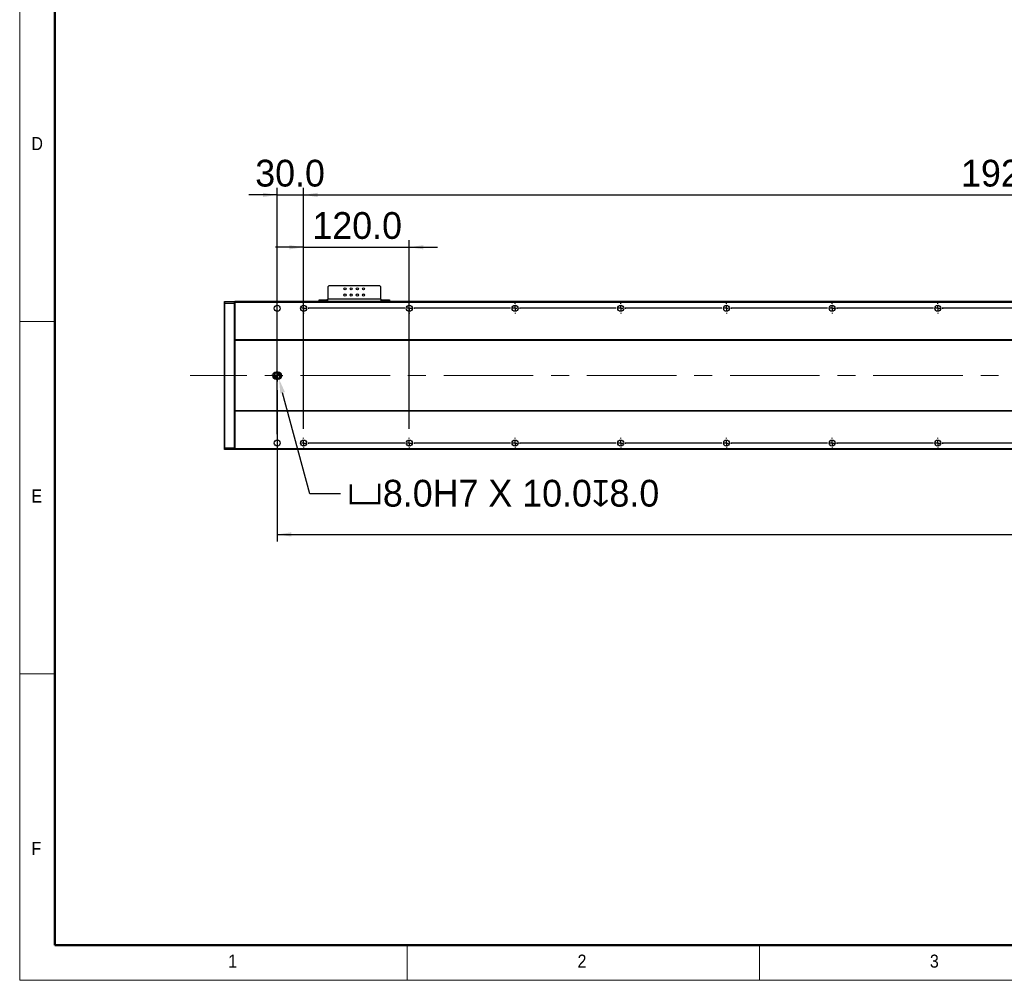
# Model space of a CAD drawing. Header units: millimetres. Extents: x 40 to 3320, y 40 to 2336.
# Tile 1 of 8: x 40 to 1158, y 40 to 1130. Entities that reach past the tile are written whole.
import ezdxf

# ---------------------------------------------------------------- set-up
doc = ezdxf.new("R2010")
doc.units = ezdxf.units.MM
doc.header["$LTSCALE"] = 8
doc.header["$PDSIZE"] = -1
doc.linetypes.add('CENTERX2', pattern=[20.32, 12.7, -2.54, 2.54, -2.54])
doc.layers.add('DIMNS', color=7, linetype='Continuous')
doc.styles.add('SLDTEXTSTYLE0', font='Gothic.ttf', dxfattribs={"width": 0.913})
doc.styles.add('SLDTEXTSTYLE7', font='txt')
doc.dimstyles.new('SLDDIMSTYLE0', dxfattribs={"dimtxt": 30.4, "dimasz": 16, "dimexe": 0, "dimexo": 0.0625, "dimgap": 7.6, "dimtad": 2, "dimdec": 1, "dimrnd": 1e-09, "dimzin": 4, "dimdsep": 46, "dimtxsty": 'SLDTEXTSTYLE7', "dimsah": 1, "dimcen": 0.09, "dimadec": 0, "dimazin": 1, "dimtfac": 1, "dimtdec": 1, "dimtmove": 0, "dimatfit": 0, "dimfxl": 0, "dimfrac": 2, "dimtolj": 1, "dimtzin": 12, "dimarcsym": 0})
doc.dimstyles.new('SLDDIMSTYLE5', dxfattribs={"dimtxt": 30.4, "dimasz": 16, "dimexe": 0, "dimexo": 0.0625, "dimgap": 7.6, "dimtad": 2, "dimdec": 1, "dimrnd": 1e-09, "dimzin": 4, "dimdsep": 46, "dimtxsty": 'SLDTEXTSTYLE7', "dimsah": 1, "dimcen": 0.09, "dimadec": 0, "dimazin": 1, "dimtfac": 1, "dimtdec": 1, "dimtofl": 0, "dimtmove": 0, "dimatfit": 3, "dimfxl": 0, "dimfrac": 2, "dimtolj": 1, "dimtzin": 12, "dimarcsym": 0})
doc.dimstyles.new('SLDDIMSTYLE8', dxfattribs={"dimtxt": 30.4, "dimasz": 16, "dimexe": 0, "dimexo": 0.0625, "dimgap": 7.6, "dimtad": 0, "dimtih": 1, "dimtoh": 1, "dimdec": 1, "dimrnd": 1e-09, "dimzin": 4, "dimdsep": 46, "dimtxsty": 'SLDTEXTSTYLE7', "dimsah": 1, "dimcen": 0, "dimadec": 0, "dimazin": 1, "dimtfac": 1, "dimtdec": 1, "dimtofl": 0, "dimtmove": 0, "dimatfit": 3, "dimfxl": 0, "dimfrac": 2, "dimtolj": 1, "dimtzin": 12, "dimarcsym": 0})

# ---------------------------------------------------------------- blocks, each defined once
blk = doc.blocks.new('_D_19')
at = {"layer": 'DIMNS'}
for p, q in [((362.3, 666), (362.3, 939.5)), ((2282.3, 666), (2282.3, 939.5)), ((362.3, 931.5), (2282.3, 931.5))]:
    blk.add_line(p, q, dxfattribs=at)
for points in [[(362.3, 931.5), (378.3, 929.1), (378.3, 933.9)], [(2282.3, 931.5), (2266.3, 933.9), (2266.3, 929.1)]]:
    blk.add_solid(points, dxfattribs=at)
at = {"layer": 'DIMNS', "char_height": 30.4, "attachment_point": 1, "style": 'SLDTEXTSTYLE7'}
for s, insert in [('1920.0', (1108.7, 971.4)), ('=16×120PITCH', (1227.5, 971.4))]:
    blk.add_mtext(s, dxfattribs=dict(at, insert=insert))
blk = doc.blocks.new('_D_22')
at = {"layer": 'DIMNS'}
for p, q in [((2312.3, 716.2), (2312.3, 538.1)), ((332.3, 709.7), (332.3, 538.1)), ((332.3, 546.1), (2312.3, 546.1))]:
    blk.add_line(p, q, dxfattribs=at)
for points in [[(332.3, 546.1), (348.3, 543.7), (348.3, 548.5)], [(2312.3, 546.1), (2296.3, 548.5), (2296.3, 543.7)]]:
    blk.add_solid(points, dxfattribs=at)
at = {"layer": 'DIMNS', "insert": (1246, 585.9), "char_height": 30.4, "attachment_point": 1, "style": 'SLDTEXTSTYLE7'}
blk.add_mtext('1980.0', dxfattribs=at)
blk = doc.blocks.new('_D_24')
at = {"layer": 'DIMNS'}
for p, q in [((332.3, 660), (332.3, 939.5)), ((362.3, 666), (362.3, 939.5)), ((332.3, 931.5), (300.3, 931.5)), ((332.3, 931.5), (362.3, 931.5)), ((362.3, 931.5), (394.3, 931.5))]:
    blk.add_line(p, q, dxfattribs=at)
for points in [[(332.3, 931.5), (316.3, 933.9), (316.3, 929.1)], [(362.3, 931.5), (378.3, 929.1), (378.3, 933.9)]]:
    blk.add_solid(points, dxfattribs=at)
at = {"layer": 'DIMNS', "insert": (307.4, 971.4), "char_height": 30.4, "attachment_point": 1, "style": 'SLDTEXTSTYLE7'}
blk.add_mtext('30.0', dxfattribs=at)
blk = doc.blocks.new('_D_26')
at = {"layer": 'DIMNS'}
for p, q in [((362.3, 872.1), (330.3, 872.1)), ((362.3, 666), (362.3, 880.1)), ((362.3, 872.1), (482.3, 872.1)), ((482.3, 666), (482.3, 880.1)), ((482.3, 872.1), (514.3, 872.1))]:
    blk.add_line(p, q, dxfattribs=at)
for points in [[(362.3, 872.1), (346.3, 874.5), (346.3, 869.7)], [(482.3, 872.1), (498.3, 869.7), (498.3, 874.5)]]:
    blk.add_solid(points, dxfattribs=at)
at = {"layer": 'DIMNS', "insert": (372.3, 912), "char_height": 30.4, "attachment_point": 1, "style": 'SLDTEXTSTYLE7'}
blk.add_mtext('120.0', dxfattribs=at)
blk = doc.blocks.new('_D_27')
at = {"layer": 'Defpoints', "color": 0}
for p in [(333.3, 726.4), (334.4, 722.5)]:
    blk.add_point(p, dxfattribs=at)
at = {"layer": 'DIMNS', "color": 0, "lineweight": -2}
for p, q in [((369.3, 592.2), (338.5, 707)), ((404.2, 592.2), (369.3, 592.2))]:
    blk.add_line(p, q, dxfattribs=at)
at = {"layer": 'DIMNS', "color": 0}
blk.add_solid([(341.1, 707.7), (335.9, 706.3), (334.4, 722.5)], dxfattribs=at)
at = {"layer": 'DIMNS', "color": 0, "insert": (411.8, 608.1), "char_height": 30.4, "attachment_point": 1, "style": 'SLDTEXTSTYLE7'}
blk.add_mtext('\\A1;{\\fGDT|b0|i0|c134|p2;v}8.0H7 X 10.0{\\fGDT|b0|i0|c134|p2;x}8.0', dxfattribs=at)
blk = doc.blocks.new('SW_CENTERMARKSYMBOL_0')
at = {"layer": 'DIMNS', "color": 0}
for p, q in [((-5.08, 0), (-6.54, 0)), ((0, 0), (-2.54, 0)), ((0, 5.08), (0, 6.54)), ((0, 0), (0, 2.54)), ((0, 0), (0, -2.54)), ((0, 0), (2.54, 0)), ((5.08, 0), (6.54, 0)), ((0, -5.08), (0, -6.54))]:
    blk.add_line(p, q, dxfattribs=at)
blk = doc.blocks.new('SW_CENTERMARKSYMBOL_1')
at = {"layer": 'DIMNS', "color": 0}
for p, q in [((0, 0), (-2.54, 0)), ((0, 5.08), (0, 5.94)), ((0, 0), (0, 2.54)), ((0, 0), (0, -2.54)), ((0, 0), (2.54, 0)), ((5.08, 0), (5.94, 0)), ((114.92, 0), (5.08, 0)), ((114.92, 0), (114.06, 0)), ((120, 0), (117.46, 0)), ((120, 0), (117.46, 0)), ((120, 5.08), (120, 5.94)), ((120, 0), (120, 2.54)), ((120, 0), (120, 2.54)), ((120, 0), (120, -2.54)), ((120, 0), (122.54, 0)), ((120, 0), (120, -2.54)), ((120, 0), (122.54, 0)), ((125.08, 0), (125.94, 0)), ((234.92, 0), (125.08, 0)), ((234.92, 0), (234.06, 0)), ((240, 0), (237.46, 0)), ((240, 0), (237.46, 0)), ((240, 0), (237.46, 0)), ((240, 5.08), (240, 5.94)), ((240, 0), (240, 2.54)), ((240, 0), (240, 2.54)), ((240, 0), (240, 2.54)), ((240, 0), (240, -2.54)), ((240, 0), (242.54, 0)), ((240, 0), (240, -2.54)), ((240, 0), (242.54, 0)), ((240, 0), (240, -2.54)), ((240, 0), (242.54, 0)), ((245.08, 0), (245.94, 0)), ((354.92, 0), (245.08, 0)), ((354.92, 0), (354.06, 0)), ((360, 0), (357.46, 0)), ((360, 0), (357.46, 0)), ((360, 0), (357.46, 0)), ((360, 0), (357.46, 0)), ((360, 5.08), (360, 5.94)), ((360, 0), (360, 2.54)), ((360, 0), (360, 2.54)), ((360, 0), (360, 2.54)), ((360, 0), (360, 2.54)), ((360, 0), (360, -2.54)), ((360, 0), (362.54, 0)), ((360, 0), (360, -2.54)), ((360, 0), (362.54, 0)), ((360, 0), (360, -2.54)), ((360, 0), (362.54, 0)), ((360, 0), (360, -2.54)), ((360, 0), (362.54, 0)), ((365.08, 0), (365.94, 0)), ((474.92, 0), (365.08, 0)), ((474.92, 0), (474.06, 0)), ((480, 0), (477.46, 0)), ((480, 0), (477.46, 0)), ((480, 0), (477.46, 0)), ((480, 0), (477.46, 0)), ((480, 0), (477.46, 0)), ((480, 5.08), (480, 5.94)), ((480, 0), (480, 2.54)), ((480, 0), (480, 2.54)), ((480, 0), (480, 2.54)), ((480, 0), (480, 2.54)), ((480, 0), (480, 2.54)), ((480, 0), (480, -2.54)), ((480, 0), (482.54, 0)), ((480, 0), (480, -2.54)), ((480, 0), (482.54, 0)), ((480, 0), (480, -2.54)), ((480, 0), (482.54, 0)), ((480, 0), (480, -2.54)), ((480, 0), (482.54, 0)), ((480, 0), (480, -2.54)), ((480, 0), (482.54, 0)), ((485.08, 0), (485.94, 0)), ((594.92, 0), (485.08, 0)), ((594.92, 0), (594.06, 0)), ((600, 0), (597.46, 0)), ((600, 0), (597.46, 0)), ((600, 0), (597.46, 0)), ((600, 0), (597.46, 0)), ((600, 0), (597.46, 0)), ((600, 0), (597.46, 0)), ((600, 5.08), (600, 5.94)), ((600, 0), (600, 2.54)), ((600, 0), (600, 2.54)), ((600, 0), (600, 2.54)), ((600, 0), (600, 2.54)), ((600, 0), (600, 2.54)), ((600, 0), (600, 2.54)), ((600, 0), (600, -2.54)), ((600, 0), (602.54, 0)), ((600, 0), (600, -2.54)), ((600, 0), (602.54, 0)), ((600, 0), (600, -2.54)), ((600, 0), (602.54, 0)), ((600, 0), (600, -2.54)), ((600, 0), (602.54, 0)), ((600, 0), (600, -2.54)), ((600, 0), (602.54, 0)), ((600, 0), (600, -2.54)), ((600, 0), (602.54, 0)), ((605.08, 0), (605.94, 0)), ((714.92, 0), (605.08, 0)), ((714.92, 0), (714.06, 0)), ((720, 0), (717.46, 0)), ((720, 0), (717.46, 0)), ((720, 0), (717.46, 0)), ((720, 0), (717.46, 0)), ((720, 0), (717.46, 0)), ((720, 0), (717.46, 0)), ((720, 0), (717.46, 0)), ((720, 5.08), (720, 5.94)), ((720, 0), (720, 2.54)), ((720, 0), (720, 2.54)), ((720, 0), (720, 2.54)), ((720, 0), (720, 2.54)), ((720, 0), (720, 2.54)), ((720, 0), (720, 2.54)), ((720, 0), (720, 2.54)), ((720, 0), (720, -2.54)), ((720, 0), (722.54, 0)), ((720, 0), (720, -2.54)), ((720, 0), (722.54, 0)), ((720, 0), (720, -2.54)), ((720, 0), (722.54, 0)), ((720, 0), (720, -2.54)), ((720, 0), (722.54, 0)), ((720, 0), (720, -2.54)), ((720, 0), (722.54, 0)), ((720, 0), (720, -2.54)), ((720, 0), (722.54, 0)), ((720, 0), (720, -2.54)), ((720, 0), (722.54, 0)), ((725.08, 0), (725.94, 0)), ((834.92, 0), (725.08, 0)), ((0, -5.08), (0, -5.94)), ((120, -5.08), (120, -5.94)), ((240, -5.08), (240, -5.94)), ((360, -5.08), (360, -5.94)), ((480, -5.08), (480, -5.94)), ((600, -5.08), (600, -5.94)), ((720, -5.08), (720, -5.94))]:
    blk.add_line(p, q, dxfattribs=at)
blk = doc.blocks.new('SW_CENTERMARKSYMBOL_2')
at = {"layer": 'DIMNS', "color": 0}
for p, q in [((0, 0), (-2.54, 0)), ((0, 5.08), (0, 5.94)), ((0, 0), (0, 2.54)), ((0, 0), (0, -2.54)), ((0, 0), (2.54, 0)), ((5.08, 0), (5.94, 0)), ((114.92, 0), (5.08, 0)), ((114.92, 0), (114.06, 0)), ((120, 0), (117.46, 0)), ((120, 0), (117.46, 0)), ((120, 5.08), (120, 5.94)), ((120, 0), (120, 2.54)), ((120, 0), (120, 2.54)), ((120, 0), (120, -2.54)), ((120, 0), (122.54, 0)), ((120, 0), (120, -2.54)), ((120, 0), (122.54, 0)), ((125.08, 0), (125.94, 0)), ((234.92, 0), (125.08, 0)), ((234.92, 0), (234.06, 0)), ((240, 0), (237.46, 0)), ((240, 0), (237.46, 0)), ((240, 0), (237.46, 0)), ((240, 5.08), (240, 5.94)), ((240, 0), (240, 2.54)), ((240, 0), (240, 2.54)), ((240, 0), (240, 2.54)), ((240, 0), (240, -2.54)), ((240, 0), (242.54, 0)), ((240, 0), (240, -2.54)), ((240, 0), (242.54, 0)), ((240, 0), (240, -2.54)), ((240, 0), (242.54, 0)), ((245.08, 0), (245.94, 0)), ((354.92, 0), (245.08, 0)), ((354.92, 0), (354.06, 0)), ((360, 0), (357.46, 0)), ((360, 0), (357.46, 0)), ((360, 0), (357.46, 0)), ((360, 0), (357.46, 0)), ((360, 5.08), (360, 5.94)), ((360, 0), (360, 2.54)), ((360, 0), (360, 2.54)), ((360, 0), (360, 2.54)), ((360, 0), (360, 2.54)), ((360, 0), (360, -2.54)), ((360, 0), (362.54, 0)), ((360, 0), (360, -2.54)), ((360, 0), (362.54, 0)), ((360, 0), (360, -2.54)), ((360, 0), (362.54, 0)), ((360, 0), (360, -2.54)), ((360, 0), (362.54, 0)), ((365.08, 0), (365.94, 0)), ((474.92, 0), (365.08, 0)), ((474.92, 0), (474.06, 0)), ((480, 0), (477.46, 0)), ((480, 0), (477.46, 0)), ((480, 0), (477.46, 0)), ((480, 0), (477.46, 0)), ((480, 0), (477.46, 0)), ((480, 5.08), (480, 5.94)), ((480, 0), (480, 2.54)), ((480, 0), (480, 2.54)), ((480, 0), (480, 2.54)), ((480, 0), (480, 2.54)), ((480, 0), (480, 2.54)), ((480, 0), (480, -2.54)), ((480, 0), (482.54, 0)), ((480, 0), (480, -2.54)), ((480, 0), (482.54, 0)), ((480, 0), (480, -2.54)), ((480, 0), (482.54, 0)), ((480, 0), (480, -2.54)), ((480, 0), (482.54, 0)), ((480, 0), (480, -2.54)), ((480, 0), (482.54, 0)), ((485.08, 0), (485.94, 0)), ((594.92, 0), (485.08, 0)), ((594.92, 0), (594.06, 0)), ((600, 0), (597.46, 0)), ((600, 0), (597.46, 0)), ((600, 0), (597.46, 0)), ((600, 0), (597.46, 0)), ((600, 0), (597.46, 0)), ((600, 0), (597.46, 0)), ((600, 5.08), (600, 5.94)), ((600, 0), (600, 2.54)), ((600, 0), (600, 2.54)), ((600, 0), (600, 2.54)), ((600, 0), (600, 2.54)), ((600, 0), (600, 2.54)), ((600, 0), (600, 2.54)), ((600, 0), (600, -2.54)), ((600, 0), (602.54, 0)), ((600, 0), (600, -2.54)), ((600, 0), (602.54, 0)), ((600, 0), (600, -2.54)), ((600, 0), (602.54, 0)), ((600, 0), (600, -2.54)), ((600, 0), (602.54, 0)), ((600, 0), (600, -2.54)), ((600, 0), (602.54, 0)), ((600, 0), (600, -2.54)), ((600, 0), (602.54, 0)), ((605.08, 0), (605.94, 0)), ((714.92, 0), (605.08, 0)), ((714.92, 0), (714.06, 0)), ((720, 0), (717.46, 0)), ((720, 0), (717.46, 0)), ((720, 0), (717.46, 0)), ((720, 0), (717.46, 0)), ((720, 0), (717.46, 0)), ((720, 0), (717.46, 0)), ((720, 0), (717.46, 0)), ((720, 5.08), (720, 5.94)), ((720, 0), (720, 2.54)), ((720, 0), (720, 2.54)), ((720, 0), (720, 2.54)), ((720, 0), (720, 2.54)), ((720, 0), (720, 2.54)), ((720, 0), (720, 2.54)), ((720, 0), (720, 2.54)), ((720, 0), (720, -2.54)), ((720, 0), (722.54, 0)), ((720, 0), (720, -2.54)), ((720, 0), (722.54, 0)), ((720, 0), (720, -2.54)), ((720, 0), (722.54, 0)), ((720, 0), (720, -2.54)), ((720, 0), (722.54, 0)), ((720, 0), (720, -2.54)), ((720, 0), (722.54, 0)), ((720, 0), (720, -2.54)), ((720, 0), (722.54, 0)), ((720, 0), (720, -2.54)), ((720, 0), (722.54, 0)), ((725.08, 0), (725.94, 0)), ((834.92, 0), (725.08, 0)), ((0, -5.08), (0, -5.94)), ((120, -5.08), (120, -5.94)), ((240, -5.08), (240, -5.94)), ((360, -5.08), (360, -5.94)), ((480, -5.08), (480, -5.94)), ((600, -5.08), (600, -5.94)), ((720, -5.08), (720, -5.94))]:
    blk.add_line(p, q, dxfattribs=at)
blk = doc.blocks.new('SW_DOWELSYMBOL_2')
at = {"linetype": 'Continuous', "lineweight": 18}
h = blk.add_hatch(color=0, dxfattribs=at)
edge = h.paths.add_edge_path(flags=0)
edge.add_arc((0, 0), 4, 180, 270)
edge.add_line((0, -4), (0, 0))
edge.add_line((0, 0), (-4, 0))
h = blk.add_hatch(color=0, dxfattribs=at)
edge = h.paths.add_edge_path(flags=0)
edge.add_arc((0, 0), 4, 0, 90)
edge.add_line((0, 4), (0, 0))
edge.add_line((0, 0), (4, 0))
at = {"layer": 'DIMNS', "color": 0}
blk.add_circle((0, 0), 4, dxfattribs=at)
blk = doc.blocks.new('SW_DOWELSYMBOL_3')
at = {"linetype": 'Continuous', "lineweight": 18}
h = blk.add_hatch(color=0, dxfattribs=at)
edge = h.paths.add_edge_path(flags=0)
edge.add_arc((0, 0), 4, 180, 270)
edge.add_line((0, -4), (0, 0))
edge.add_line((0, 0), (-4, 0))
h = blk.add_hatch(color=0, dxfattribs=at)
edge = h.paths.add_edge_path(flags=0)
edge.add_arc((0, 0), 4, 0, 90)
edge.add_line((0, 4), (0, 0))
edge.add_line((0, 0), (4, 0))
at = {"layer": 'DIMNS', "color": 0}
blk.add_circle((0, 0), 4, dxfattribs=at)

msp = doc.modelspace()

# ---------------------------------------------------------------- linework, layer by layer
at = {"color": 7, "linetype": 'Continuous', "lineweight": 18}
for p, q in [((40, 2336), (40, 40)), ((80, 2296), (80, 80)), ((40, 788), (80, 788)), ((80, 388), (40, 388)), ((80, 80), (3280, 80)), ((480, 40), (480, 80)), ((880, 80), (880, 40)), ((984, 80), (3280, 80)), ((40, 40), (3320, 40))]:
    msp.add_line(p, q, dxfattribs=at)
at = {"color": 7, "linetype": 'Continuous', "lineweight": 50}
for p, q in [((80, 2296), (80, 80)), ((80, 80), (3280, 80))]:
    msp.add_line(p, q, dxfattribs=at)
at = {"color": 7, "linetype": 'Continuous', "lineweight": 25}
for p, q in [((390.84, 828.15), (389.84, 827.15)), ((448.84, 828.15), (390.84, 828.15)), ((449.84, 827.15), (448.84, 828.15)), ((389.84, 827.15), (389.84, 813.35)), ((449.84, 813.35), (449.84, 827.15)), ((272.34, 810.05), (272.64, 810.35)), ((272.34, 808.23), (272.34, 810.05)), ((272.34, 808.23), (272.64, 808.35)), ((272.34, 644.48), (272.34, 808.23)), ((272.64, 810.35), (272.64, 808.35)), ((272.64, 810.35), (284.04, 810.35)), ((272.64, 808.35), (272.64, 644.35)), ((284.04, 808.35), (272.64, 808.35)), ((284.04, 808.35), (284.04, 810.35)), ((284.34, 810.05), (284.04, 810.35)), ((284.04, 644.35), (284.04, 808.35)), ((284.34, 808.23), (284.04, 808.35)), ((2360.34, 810.35), (284.34, 810.35)), ((284.34, 810.35), (284.34, 809.35)), ((2360.34, 809.35), (284.34, 809.35)), ((284.34, 809.35), (284.34, 766.85)), ((379.84, 810.35), (379.84, 812.35)), ((379.84, 812.35), (380.84, 812.35)), ((380.84, 812.35), (380.84, 810.35)), ((380.84, 812.35), (388.84, 812.35)), ((388.84, 812.35), (388.84, 810.35)), ((389.84, 812.35), (388.84, 812.35)), ((449.84, 813.35), (389.84, 813.35)), ((389.84, 810.35), (389.84, 813.35)), ((449.84, 813.35), (449.84, 810.35)), ((450.84, 812.35), (449.84, 812.35)), ((450.84, 812.35), (450.84, 810.35)), ((450.84, 812.35), (458.84, 812.35)), ((458.84, 810.35), (458.84, 812.35)), ((458.84, 812.35), (459.84, 812.35)), ((459.84, 812.35), (459.84, 810.35)), ((2360.34, 766.85), (284.34, 766.85)), ((284.34, 766.85), (284.34, 766.35)), ((2360.34, 766.35), (284.34, 766.35)), ((284.34, 766.35), (284.34, 686.35)), ((333.34, 730.35), (331.34, 730.35)), ((331.34, 722.35), (333.34, 722.35)), ((2360.34, 686.35), (284.34, 686.35)), ((284.34, 686.35), (284.34, 685.85)), ((2360.34, 685.85), (284.34, 685.85)), ((284.34, 685.85), (284.34, 643.35)), ((272.34, 642.65), (272.34, 644.48)), ((272.34, 644.48), (272.64, 644.35)), ((272.34, 642.65), (272.64, 642.35)), ((272.64, 644.35), (272.64, 642.35)), ((272.64, 644.35), (284.04, 644.35)), ((284.04, 642.35), (272.64, 642.35)), ((284.34, 644.48), (284.04, 644.35)), ((284.04, 642.35), (284.04, 644.35)), ((284.34, 642.65), (284.04, 642.35)), ((2360.34, 643.35), (284.34, 643.35)), ((284.34, 643.35), (284.34, 642.35)), ((2360.34, 642.35), (284.34, 642.35))]:
    msp.add_line(p, q, dxfattribs=at)
for centre, radius in [((409.34, 824.85), 1.25), ((409.34, 817.85), 1.25), ((416.34, 824.85), 1.25), ((416.34, 817.85), 1.25), ((423.34, 824.85), 1.25), ((423.34, 817.85), 1.25), ((430.34, 824.85), 1.25), ((430.34, 817.85), 1.25), ((332.34, 802.85), 3.4), ((362.34, 802.85), 3.4), ((482.34, 802.85), 3.4), ((602.34, 802.85), 3.4), ((722.34, 802.85), 3.4), ((842.34, 802.85), 3.4), ((962.34, 802.85), 3.4), ((1082.34, 802.85), 3.4), ((332.34, 649.85), 3.4), ((362.34, 649.85), 3.4), ((482.34, 649.85), 3.4), ((602.34, 649.85), 3.4), ((722.34, 649.85), 3.4), ((842.34, 649.85), 3.4), ((962.34, 649.85), 3.4), ((1082.34, 649.85), 3.4)]:
    msp.add_circle(centre, radius, dxfattribs=at)
for centre, start, end in [((331.34, 726.35), 90, 270), ((333.34, 726.35), 270, 90)]:
    msp.add_arc(centre, 4, start, end, dxfattribs=at)
at = {"layer": 'DIMNS', "linetype": 'CENTERX2', "lineweight": 18}
msp.add_line((2411.14, 726.35), (233.54, 726.35), dxfattribs=at)

# ---------------------------------------------------------------- block references
at = {"layer": 'DIMNS'}
for name, p in [('SW_CENTERMARKSYMBOL_1', (362.34, 802.85)), ('SW_CENTERMARKSYMBOL_0', (332.34, 726.35)), ('SW_DOWELSYMBOL_2', (331.34, 726.35)), ('SW_DOWELSYMBOL_3', (333.34, 726.35)), ('SW_CENTERMARKSYMBOL_2', (362.34, 649.85))]:
    msp.add_blockref(name, p, dxfattribs=at)

# ---------------------------------------------------------------- texts
at = {"color": 7, "linetype": 'Continuous', "lineweight": 0, "char_height": 14.82, "attachment_point": 1, "style": 'SLDTEXTSTYLE0'}
for s, insert in [('D', (53.33, 997.17)), ('E', (53.33, 597.17)), ('F', (53.33, 197.17)), ('1', (276.67, 69.17)), ('2', (673.33, 69.17)), ('3', (1073.33, 69.17))]:
    msp.add_mtext(s, dxfattribs=dict(at, insert=insert))

# ---------------------------------------------------------------- dimensions: what is measured, and where the dimension line sits
at = {"layer": 'DIMNS'}
for base, p1, p2, picture, middle in [((362.34, 931.51), (332.34, 649.85), (362.34, 655.79), '_D_24', (344.85, 931.51)), ((482.34, 872.07), (362.34, 655.79), (482.34, 655.79), '_D_26', (420.69, 872.07))]:
    dim = msp.add_linear_dim(base=base, p1=p1, p2=p2, dimstyle='SLDDIMSTYLE0', dxfattribs=at)
    dim.commit()
    dim.dimension.update_dxf_attribs({"geometry": picture, "text_midpoint": middle, "dimtype": 160})
dim = msp.add_linear_dim(base=(2282.34, 931.51), p1=(362.34, 655.79), p2=(2282.34, 655.79), text='<>=16×120PITCH', dimstyle='SLDDIMSTYLE5', dxfattribs=at)
dim.commit()
dim.dimension.update_dxf_attribs({"geometry": '_D_19', "text_midpoint": (1305.43, 931.51), "dimtype": 160})
dim = msp.add_linear_dim(base=(2312.34, 546.05), p1=(332.34, 719.81), p2=(2312.34, 726.35), angle=0, dimstyle='SLDDIMSTYLE5', dxfattribs=at)
dim.commit()
dim.dimension.update_dxf_attribs({"geometry": '_D_22', "text_midpoint": (1305.43, 546.05), "dimtype": 160})
dim = msp.add_radius_dim(center=(333.34, 726.35), mpoint=(334.38, 722.49), text='{\\fGDT|b0|i0|c134|p2;v}8.0H7 X 10.0{\\fGDT|b0|i0|c134|p2;x}8.0', dimstyle='SLDDIMSTYLE8', override={"dimpost": '<>'}, dxfattribs=at)
dim.commit()
dim.dimension.update_dxf_attribs({"geometry": '_D_27', "text_midpoint": (610.9, 592.24), "dimtype": 164})

doc.saveas('drawing.dxf')
